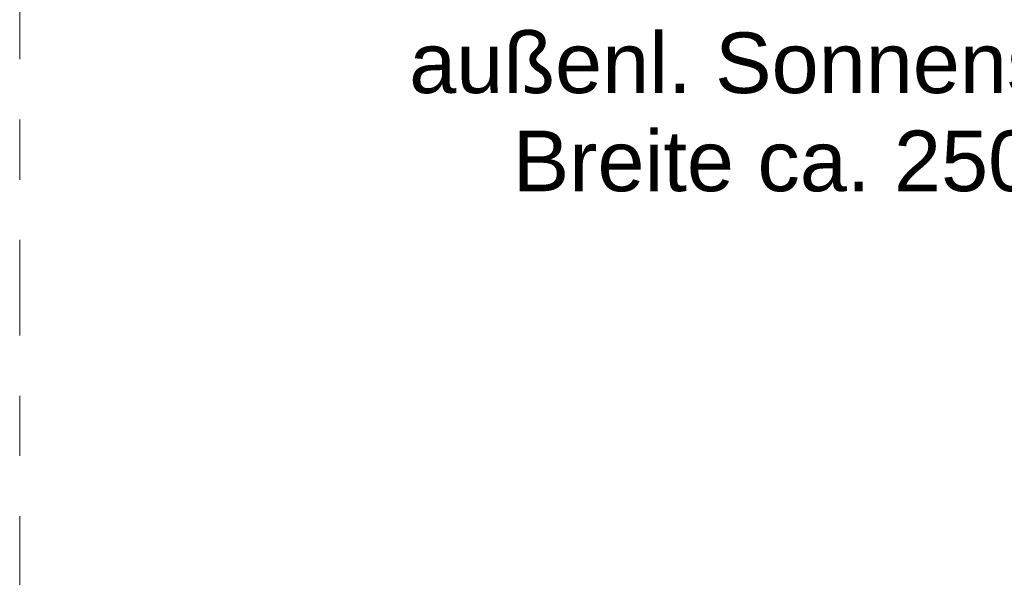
# Model space of a CAD drawing. Header units: metres. Extents: x -180 to 4, y -49 to 6.
# Tile 30 of 256: x -160.221 to -158.585, y -41.259 to -40.333. Entities that reach past the tile are written whole.
import ezdxf

# ---------------------------------------------------------------- set-up
doc = ezdxf.new("R2010")
doc.units = ezdxf.units.M
doc.header["$LTSCALE"] = 0.05
doc.header["$PDMODE"] = 1
doc.header["$PDSIZE"] = -2
doc.linetypes.add('Linienart-53', pattern=[5.291531, 3.175, -1.058062, 0.352704, -0.705764])
doc.layers.get('0').update_dxf_attribs({"lineweight": 25})
for name, color, linetype, lineweight in [('30 -33 Aussenwände- 8 Sonnenschutz', 7, 'Continuous', 9), ('70 -71 Achsen- 1 Gebäudeachsen', 7, 'Linienart-53', 18), ('Keine', 7, 'Continuous', 9)]:
    doc.layers.add(name, color=color, linetype=linetype, lineweight=lineweight)
doc.layers.add('70 -72 Beschriftung- 1 Beschriftung allgemein', color=7, linetype='Continuous', lineweight=9, true_color=0xff6633)
doc.layers.add('70 -76 Bemaßung- 2 Allgemein', color=7, linetype='Continuous', lineweight=5, true_color=0x6666cc)
doc.styles.add('Arial', font='arial.ttf')
doc.dimstyles.new('k+k_klein', dxfattribs={"dimtxt": 0.100689, "dimasz": 0.05302, "dimexe": 0.05, "dimexo": 0.15, "dimgap": 0.005, "dimtad": 1, "dimdec": 3, "dimtxsty": 'Arial', "dimblk": 'VW_SLASH-2', "dimblk1": 'VW_SLASH-2', "dimblk2": 'VW_SLASH-2', "dimcen": 0, "dimdle": 0.025, "dimadec": 3, "dimazin": 0, "dimtfac": 0.75, "dimtdec": 3, "dimtix": 1, "dimtmove": 0, "dimatfit": 0, "dimldrblk": 'VW_FILLEDARROW', "dimfxl": 0.1, "dimfxlon": 1, "dimfrac": 2, "dimtolj": 1, "dimarcsym": 0})

# ---------------------------------------------------------------- blocks, each defined once
blk = doc.blocks.new('Gruppe-12500')
at = {"layer": '70 -72 Beschriftung- 1 Beschriftung allgemein', "color": 7, "insert": (-158.8742, -40.3542), "char_height": 0.100689, "width": 1.6, "attachment_point": 2, "line_spacing_factor": 0.970891, "style": 'Arial'}
blk.add_mtext('außenl. Sonnenschutz\\PBreite ca. 250cm', dxfattribs=at)
blk = doc.blocks.new('_01-OG1_Tragwerk (2D)')
at = {"layer": '30 -33 Aussenwände- 8 Sonnenschutz', "color": 7}
blk.add_blockref('Gruppe-12500', (0, 0), dxfattribs=at)
blk = doc.blocks.new('VW_SLASH-2')
at = {"color": 0, "linetype": 'ByBlock', "lineweight": -2, "transparency": 16777216}
blk.add_line((0.472, 0), (-1, 0), dxfattribs=at)
at = {"color": 0, "lineweight": 5, "transparency": 16777216, "flags": 128}
blk.add_lwpolyline([(0.5, 0.5), (-0.5, -0.5)], dxfattribs=at)
blk = doc.blocks.new('*D16893')
at = {"layer": '70 -76 Bemaßung- 2 Allgemein', "color": 0, "lineweight": -2}
for p, q in [((-160.421, -43.672), (-160.421, -43.822)), ((-160.221, -43.672), (-160.221, -43.822)), ((-160.274, -43.772), (-160.368, -43.772))]:
    blk.add_line(p, q, dxfattribs=at)
at = {"layer": 'Defpoints', "color": 0}
for p in [(-160.421, -30.997), (-160.221, -40.794), (-160.421, -43.772)]:
    blk.add_point(p, dxfattribs=at)
at = {"layer": '70 -76 Bemaßung- 2 Allgemein', "color": 0, "lineweight": -2, "xscale": 0.05302001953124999, "yscale": 0.05302001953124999, "zscale": 0.05302001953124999, "rotation": 180}
blk.add_blockref('VW_SLASH-2', (-160.421, -43.772), dxfattribs=at)
at = {"layer": '70 -76 Bemaßung- 2 Allgemein', "color": 0, "lineweight": -2, "xscale": 0.05302001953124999, "yscale": 0.05302001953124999, "zscale": 0.05302001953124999}
blk.add_blockref('VW_SLASH-2', (-160.221, -43.772), dxfattribs=at)
at = {"layer": '70 -76 Bemaßung- 2 Allgemein', "color": 0, "insert": (-160.321, -43.7106), "char_height": 0.10069, "attachment_point": 5, "style": 'Arial'}
blk.add_mtext('\\A1;20', dxfattribs=at)
blk = doc.blocks.new('VW_FILLEDARROW')
at = {"linetype": 'Continuous', "lineweight": 0, "transparency": 16777216}
blk.add_hatch(color=0, dxfattribs=at).paths.add_polyline_path([(-2.829, 0.758), (0, 0), (-2.829, -0.758)])
at = {"color": 0, "lineweight": 5, "transparency": 16777216, "flags": 128}
blk.add_lwpolyline([(-2.829, 0.758), (0, 0), (-2.829, -0.758)], close=True, dxfattribs=at)
blk = doc.blocks.new('*D16894')
at = {"layer": '70 -76 Bemaßung- 2 Allgemein', "color": 0, "lineweight": -2}
for p, q in [((-160.221, -43.672), (-160.221, -43.822)), ((-160.021, -43.672), (-160.021, -43.822)), ((-160.074, -43.772), (-160.168, -43.772))]:
    blk.add_line(p, q, dxfattribs=at)
at = {"layer": 'Defpoints', "color": 0}
for p in [(-160.021, -30.997), (-160.221, -40.794), (-160.221, -43.772)]:
    blk.add_point(p, dxfattribs=at)
at = {"layer": '70 -76 Bemaßung- 2 Allgemein', "color": 0, "lineweight": -2, "xscale": 0.05302001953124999, "yscale": 0.05302001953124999, "zscale": 0.05302001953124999, "rotation": 180}
blk.add_blockref('VW_SLASH-2', (-160.221, -43.772), dxfattribs=at)
at = {"layer": '70 -76 Bemaßung- 2 Allgemein', "color": 0, "lineweight": -2, "xscale": 0.05302001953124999, "yscale": 0.05302001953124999, "zscale": 0.05302001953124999}
blk.add_blockref('VW_SLASH-2', (-160.021, -43.772), dxfattribs=at)
at = {"layer": '70 -76 Bemaßung- 2 Allgemein', "color": 0, "insert": (-160.121, -43.7106), "char_height": 0.10069, "attachment_point": 5, "style": 'Arial'}
blk.add_mtext('\\A1;20', dxfattribs=at)
blk = doc.blocks.new('_Achsen (3D)')
at = {"layer": '70 -71 Achsen- 1 Gebäudeachsen', "transparency": 33554687}
blk.add_line((-160.221, 3.8), (-160.221, -46.172), dxfattribs=at)
blk = doc.blocks.new('Gruppe-15269')
at = {"layer": '70 -76 Bemaßung- 2 Allgemein'}
for base, p1, p2, picture, middle in [((-160.42099996, -43.77204198), (-160.22099996, -40.79404198), (-160.42099996, -30.99704198), '*D16893', (-160.32099996, -43.71064042)), ((-160.22099996, -43.77204198), (-160.02099996, -30.99704198), (-160.22099996, -40.79404198), '*D16894', (-160.12099996, -43.71064042))]:
    dim = blk.add_linear_dim(base=base, p1=p1, p2=p2, text='20', dimstyle='k+k_klein', override={"dimtxt": 0.100689, "dimgap": 0.01, "dimdec": 8, "dimpost": '<>', "dimtxsty": 'Arial', "dimtmove": 2}, dxfattribs=at)
    dim.commit()
    dim.dimension.update_dxf_attribs({"geometry": picture, "text_midpoint": middle})
blk = doc.blocks.new('_OG1_2D Bemaßung_ Beschriftung (2D)')
at = {"layer": '70 -76 Bemaßung- 2 Allgemein'}
blk.add_blockref('Gruppe-15269', (0, 0), dxfattribs=at)

msp = doc.modelspace()

# ---------------------------------------------------------------- block references
at = {"layer": 'Keine', "color": 1}
msp.add_blockref('_01-OG1_Tragwerk (2D)', (0, 0), dxfattribs=at)

# ---------------------------------------------------------------- next in the draw order: block references
msp.add_blockref('_OG1_2D Bemaßung_ Beschriftung (2D)', (0, 0), dxfattribs=at)

# ---------------------------------------------------------------- next in the draw order: block references
msp.add_blockref('_Achsen (3D)', (0, 0), dxfattribs=at)

doc.saveas('drawing.dxf')
